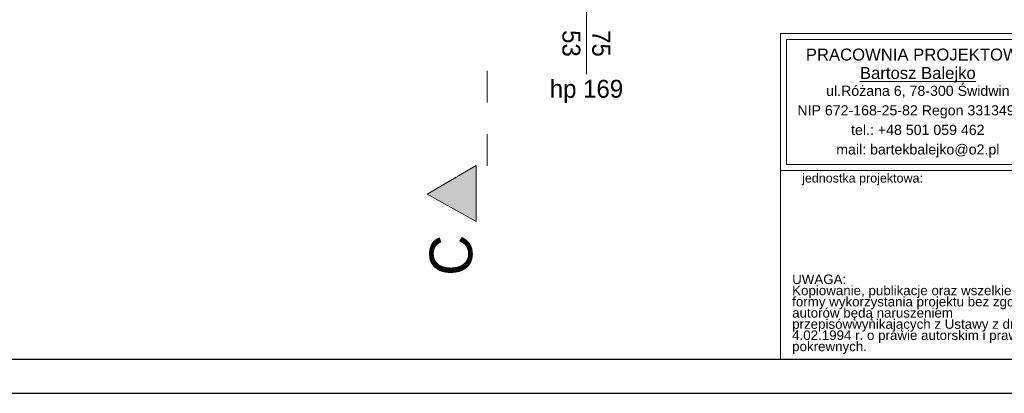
# Model space of a CAD drawing. Extents: x -528673 to -468586, y 24609 to 131944.
# Tile 2 of 87: x -523510 to -514729, y 24609 to 27942. Entities that reach past the tile are written whole.
import ezdxf

# ---------------------------------------------------------------- set-up
doc = ezdxf.new("R2010")
doc.units = 0
doc.header["$MEASUREMENT"] = 0
doc.linetypes.add('Dashed', pattern=[564.444447, 282.222223, -282.222223])
doc.layers.add('#PODKŁAD', color=252, linetype='Continuous')
doc.layers.add('_TABELA', color=7, linetype='Continuous')
for name, color, linetype, lineweight in [('ARCH TABELA_Nr_Pióra__21', 252, 'Continuous', 9), ('ARCH TABELA_Nr_Pióra__7', 252, 'Continuous', 13), ('INWENT OPISY_Nr_Pióra__21', 252, 'Continuous', 9), ('INWENT OPISY_Nr_Pióra__41', 252, 'Continuous', 15), ('INWENT. OKNA_Nr_Pióra__21', 252, 'Continuous', 9), ('INWENT. OKNA_Nr_Pióra__5', 252, 'Continuous', 13)]:
    doc.layers.add(name, color=color, linetype=linetype, lineweight=lineweight)
doc.styles.add('GENERATED_STYLE_5', font='txt')
doc.styles.add('GENERATED_STYLE_7', font='arial.ttf')
doc.styles.add('GENERATED_STYLE_8', font='arial.ttf')

# ---------------------------------------------------------------- blocks, each defined once
blk = doc.blocks.new('PIWNICA')
at = {"layer": 'INWENT OPISY_Nr_Pióra__21', "linetype": 'Continuous', "lineweight": 15}
blk.add_hatch(color=252, dxfattribs=at).paths.add_polyline_path([(-519876.4, 26384.5), (-519440.2, 26140.2), (-519440.2, 26640.2)], flags=0)
at = {"layer": 'INWENT OPISY_Nr_Pióra__41', "color": 252, "linetype": 'Dashed', "lineweight": 15}
blk.add_line((-519340.2, 27484.5), (-519340.2, 26384.5), dxfattribs=at)
at = {"layer": 'INWENT OPISY_Nr_Pióra__41', "color": 252, "linetype": 'Continuous', "lineweight": 15}
for p, q in [((-519876.4, 26384.5), (-519440.2, 26640.2)), ((-519440.2, 26140.2), (-519440.2, 26640.2)), ((-519440.2, 26140.2), (-519876.4, 26384.5))]:
    blk.add_line(p, q, dxfattribs=at)
at = {"layer": 'INWENT. OKNA_Nr_Pióra__5', "color": 252, "linetype": 'Continuous', "lineweight": 15}
blk.add_line((-518455.2, 28364.5), (-518455.2, 27454.5), dxfattribs=at)
at = {"layer": 'INWENT OPISY_Nr_Pióra__21', "color": 252, "linetype": 'Continuous', "lineweight": 15, "insert": (-519853.7, 25840.2), "char_height": 380, "attachment_point": 2, "rotation": 90, "style": 'GENERATED_STYLE_5'}
blk.add_mtext('{C}', dxfattribs=at)
at = {"layer": 'INWENT. OKNA_Nr_Pióra__21', "color": 252, "linetype": 'Continuous', "lineweight": 15, "insert": (-518243.4, 27729.5), "char_height": 160, "width": 709.227, "attachment_point": 2, "rotation": 270, "line_spacing_factor": 0.998384, "style": 'GENERATED_STYLE_5'}
blk.add_mtext('{75\\P53}', dxfattribs=at)
at = {"layer": 'INWENT. OKNA_Nr_Pióra__21', "color": 252, "linetype": 'Continuous', "lineweight": 15, "insert": (-518455.2, 27405.2), "char_height": 160, "attachment_point": 2, "style": 'GENERATED_STYLE_5'}
blk.add_mtext('{hp 169}', dxfattribs=at)

msp = doc.modelspace()

# ---------------------------------------------------------------- linework, layer by layer
at = {"layer": 'ARCH TABELA_Nr_Pióra__21', "color": 0, "linetype": 'Continuous'}
msp.add_line((-516723.3, 24913.7), (-514276.5, 24913.7), dxfattribs=at)

# ---------------------------------------------------------------- block references
at = {"layer": '#PODKŁAD'}
msp.add_blockref('PIWNICA', (0, 0), dxfattribs=at)

# ---------------------------------------------------------------- next in the draw order: linework, layer by layer
at = {"layer": '_TABELA', "color": 7}
msp.add_lwpolyline([(-528673.3, 39458.7), (-507673.3, 39458.7), (-528673.3, 39458.7), (-528673.3, 24608.7), (-507673.3, 24608.7), (-507673.3, 39458.7)], dxfattribs=at)
msp.add_lwpolyline([(-507973.3, 39153.7), (-527423.3, 39153.7), (-527423.3, 24913.7), (-507973.3, 24913.7)], close=True, dxfattribs=at)
at = {"layer": 'ARCH TABELA_Nr_Pióra__21', "color": 0, "linetype": 'Continuous'}
for p, q in [((-516723.3, 24913.7), (-516723.3, 27819.3)), ((-516723.3, 27819.3), (-514276.5, 27819.3)), ((-516723.3, 26595.9), (-516723.3, 27819.3)), ((-516723.3, 27819.3), (-507973.3, 27819.3)), ((-516670.2, 26649), (-516670.2, 27766.1)), ((-516670.2, 27766.1), (-514329.7, 27766.1)), ((-516670.2, 26649), (-514329.7, 26649)), ((-516723.3, 26595.9), (-514276.5, 26595.9))]:
    msp.add_line(p, q, dxfattribs=at)

# ---------------------------------------------------------------- next in the draw order: texts
at = {"layer": 'ARCH TABELA_Nr_Pióra__7', "color": 0, "linetype": 'Continuous', "insert": (-515499.9, 27683.6), "char_height": 106.383, "attachment_point": 2, "line_spacing_factor": 0.926719, "style": 'GENERATED_STYLE_8'}
msp.add_mtext('{PRACOWNIA PROJEKTOWA\\P\\LBartosz Balejko}', dxfattribs=at)
at = {"layer": 'ARCH TABELA_Nr_Pióra__7', "color": 0, "linetype": 'Continuous', "style": 'GENERATED_STYLE_7'}
for s, insert, char_height, width, attachment_point, line_spacing_factor in [('{ul.Różana 6, 78-300 Świdwin\\PNIP 672-168-25-82 Regon 331349321\\Ptel.: +48 501 059 462\\Pmail: bartekbalejko@o2.pl}', (-515499.9, 27352.6), 90.426, 2340.426, 2, 1.156383), ('{UWAGA:\\PKopiowanie, publikacje oraz wszelkie inne formy wykorzystania projektu bez zgody autorów będą naruszeniem przepisówwynikających z Ustawy z dnia 4.02.1994 r. o prawie autorskim i prawach pokrewnych.}', (-516620.8, 25668.5), 85.1064, 2241.704, 1, 0.703415)]:
    msp.add_mtext(s, dxfattribs=dict(at, insert=insert, char_height=char_height, width=width, attachment_point=attachment_point, line_spacing_factor=line_spacing_factor))
at = {"layer": 'ARCH TABELA_Nr_Pióra__7', "color": 0, "linetype": 'Continuous', "insert": (-516531.9, 26568.5), "char_height": 79.79, "attachment_point": 1, "style": 'GENERATED_STYLE_7'}
msp.add_mtext('{jednostka projektowa:}', dxfattribs=at)

doc.saveas('drawing.dxf')
